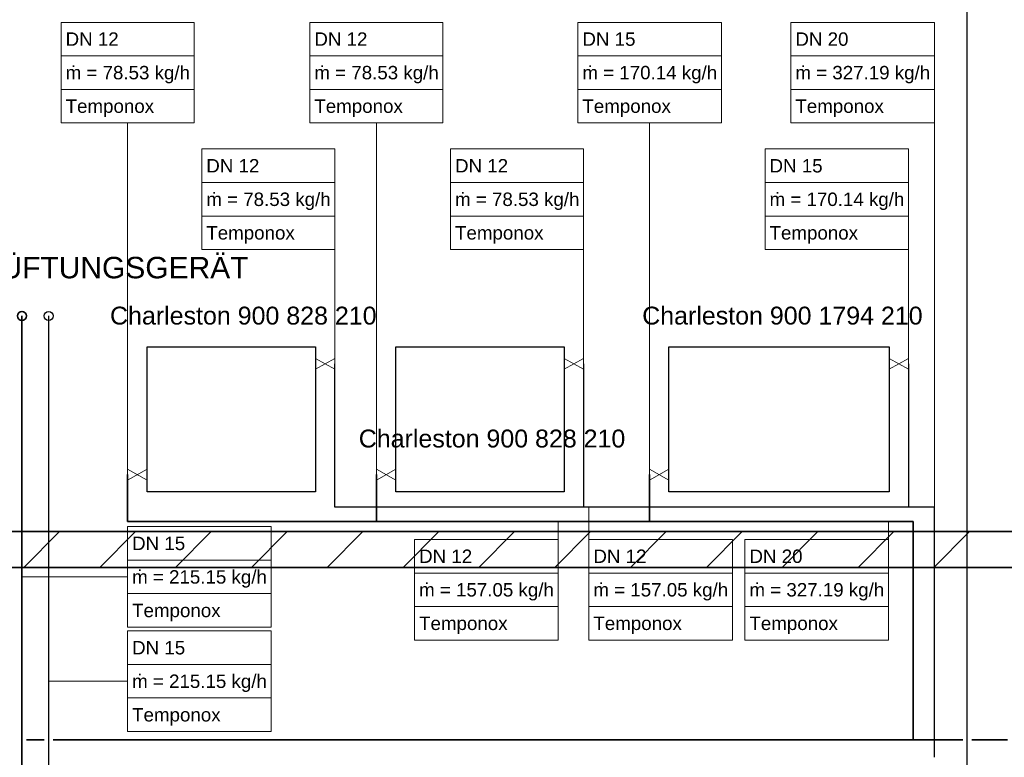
# Model space of a CAD drawing. Extents: x 635 to 1785, y -95 to 499.
# Tile 105 of 110: x 1356 to 1466, y 109 to 192. Entities that reach past the tile are written whole.
import ezdxf
from ezdxf.lldxf.tags import DXFTag

# ---------------------------------------------------------------- set-up
doc = ezdxf.new("R2010")
doc.units = 0
doc.layers.get('0').update_dxf_attribs({"lineweight": 35})
for name, color, linetype, lineweight, true_color in [('A_Wand_allgemein', 7, 'Continuous', 35, 0x585858), ('H_Ruecklauf', 5, 'Continuous', 35, 0x0000ff), ('H_Ruecklauf_Beschriftung', 5, 'Continuous', 18, 0x0000ff), ('H_Vorlauf', 1, 'Continuous', 25, 0xff0000), ('H_Vorlauf_Beschriftung', 1, 'Continuous', 18, 0xff0000), ('Heizkörper', 9, 'Continuous', 25, 0x808080), ('L_Klimageraet', 7, 'Continuous', 35, 0xababab)]:
    doc.layers.add(name, color=color, linetype=linetype, lineweight=lineweight, true_color=true_color)
doc.layers.add('Symbole', color=7, linetype='Continuous', lineweight=13)
doc.styles.get("Standard").update_dxf_attribs({"font": 'arial.ttf'})
tags = doc.linetypes.add('fein_strichliert', pattern=[4, 1, -2, 1]).pattern_tags.tags
tags[8:9] = [DXFTag(74, 4), DXFTag(75, 0), DXFTag(340, '0'), DXFTag(46, 0.0), DXFTag(50, 0.0), DXFTag(44, 0.0), DXFTag(45, 0.0)]
tags[6:7] = [DXFTag(74, 4), DXFTag(75, 0), DXFTag(340, '0'), DXFTag(46, 0.0), DXFTag(50, 0.0), DXFTag(44, 0.0), DXFTag(45, 0.0)]
tags[4:5] = [DXFTag(74, 4), DXFTag(75, 0), DXFTag(340, '0'), DXFTag(46, 0.0), DXFTag(50, 0.0), DXFTag(44, 0.0), DXFTag(45, 0.0)]

# ---------------------------------------------------------------- blocks, each defined once
blk = doc.blocks.new('Wand-A06HSUHCNL', base_point=(1203.92, 130.7))
at = {"color": 0, "linetype": 'ByBlock', "lineweight": -2, "ltscale": 0.35}
for p, q in [((1203.92, 134.7), (1519.37, 134.7)), ((1203.92, 130.7), (1519.37, 130.7))]:
    blk.add_line(p, q, dxfattribs=at)
at = {"color": 0, "lineweight": -2}
for p, q in [((1355.99, 130.7), (1359.99, 134.7)), ((1364.48, 130.7), (1368.48, 134.7)), ((1372.96, 130.7), (1376.96, 134.7)), ((1381.45, 130.7), (1385.45, 134.7)), ((1389.93, 130.7), (1393.93, 134.7)), ((1398.42, 130.7), (1402.42, 134.7)), ((1406.9, 130.7), (1410.9, 134.7)), ((1415.39, 130.7), (1419.39, 134.7)), ((1423.87, 130.7), (1427.87, 134.7)), ((1432.36, 130.7), (1436.36, 134.7)), ((1440.84, 130.7), (1444.84, 134.7)), ((1449.33, 130.7), (1453.33, 134.7)), ((1457.81, 130.7), (1461.81, 134.7))]:
    blk.add_line(p, q, dxfattribs=at)
blk = doc.blocks.new('AutoCAD-Punkt-A06HSUSWNL', base_point=(1426, 141.07))
at = {"color": 0, "lineweight": -2}
blk.add_line((1426, 141.07), (1426, 141.07), dxfattribs=at)
blk = doc.blocks.new('AutoCAD-Punkt-A06HSUSYNL', base_point=(1426, 141.07))
at = {"color": 0, "lineweight": -2}
blk.add_line((1426, 141.07), (1426, 141.07), dxfattribs=at)
blk = doc.blocks.new('AutoCAD-Punkt-A06HSUT0NL', base_point=(1428.17, 141.07))
at = {"color": 0, "lineweight": -2}
blk.add_line((1428.17, 141.07), (1428.17, 141.07), dxfattribs=at)
blk = doc.blocks.new('Polygon-A06HSUT2NL', base_point=(1428.17, 139.15))
at = {"color": 0, "linetype": 'ByBlock', "lineweight": -2, "ltscale": 0.25}
for p, q in [((1428.17, 155.38), (1452.8, 155.38)), ((1428.17, 139.15), (1428.17, 155.38)), ((1452.8, 155.38), (1452.8, 139.15)), ((1452.8, 139.15), (1428.17, 139.15))]:
    blk.add_line(p, q, dxfattribs=at)
blk = doc.blocks.new('AutoCAD-Punkt-A06HSUT4NL', base_point=(1454.97, 153.46))
at = {"color": 0, "lineweight": -2}
blk.add_line((1454.97, 153.46), (1454.97, 153.46), dxfattribs=at)
blk = doc.blocks.new('AutoCAD-Punkt-A06HSUT6NL', base_point=(1454.97, 153.46))
at = {"color": 0, "lineweight": -2}
blk.add_line((1454.97, 153.46), (1454.97, 153.46), dxfattribs=at)
blk = doc.blocks.new('AutoCAD-Punkt-A06HSUT8NL', base_point=(1452.8, 153.46))
at = {"color": 0, "lineweight": -2}
blk.add_line((1452.8, 153.46), (1452.8, 153.46), dxfattribs=at)
blk = doc.blocks.new('AutoCAD-Punkt-A06HSUTANL', base_point=(1395.43, 141.07))
at = {"color": 0, "lineweight": -2}
blk.add_line((1395.43, 141.07), (1395.43, 141.07), dxfattribs=at)
blk = doc.blocks.new('AutoCAD-Punkt-A06HSUTCNL', base_point=(1395.43, 141.07))
at = {"color": 0, "lineweight": -2}
blk.add_line((1395.43, 141.07), (1395.43, 141.07), dxfattribs=at)
blk = doc.blocks.new('AutoCAD-Punkt-A06HSUTENL', base_point=(1397.6, 141.07))
at = {"color": 0, "lineweight": -2}
blk.add_line((1397.6, 141.07), (1397.6, 141.07), dxfattribs=at)
blk = doc.blocks.new('Polygon-A06HSUTGNL', base_point=(1397.6, 139.15))
at = {"color": 0, "linetype": 'ByBlock', "lineweight": -2, "ltscale": 0.25}
for p, q in [((1397.6, 155.38), (1416.45, 155.38)), ((1397.6, 139.15), (1397.6, 155.38)), ((1416.45, 155.38), (1416.45, 139.15)), ((1416.45, 139.15), (1397.6, 139.15))]:
    blk.add_line(p, q, dxfattribs=at)
blk = doc.blocks.new('AutoCAD-Punkt-A06HSUTINL', base_point=(1418.62, 153.46))
at = {"color": 0, "lineweight": -2}
blk.add_line((1418.62, 153.46), (1418.62, 153.46), dxfattribs=at)
blk = doc.blocks.new('AutoCAD-Punkt-A06HSUTKNL', base_point=(1418.62, 153.46))
at = {"color": 0, "lineweight": -2}
blk.add_line((1418.62, 153.46), (1418.62, 153.46), dxfattribs=at)
blk = doc.blocks.new('AutoCAD-Punkt-A06HSUTMNL', base_point=(1416.45, 153.46))
at = {"color": 0, "lineweight": -2}
blk.add_line((1416.45, 153.46), (1416.45, 153.46), dxfattribs=at)
blk = doc.blocks.new('AutoCAD-Punkt-A06HSUTONL', base_point=(1367.6, 141.07))
at = {"color": 0, "lineweight": -2}
blk.add_line((1367.6, 141.07), (1367.6, 141.07), dxfattribs=at)
blk = doc.blocks.new('AutoCAD-Punkt-A06HSUTQNL', base_point=(1367.6, 141.07))
at = {"color": 0, "lineweight": -2}
blk.add_line((1367.6, 141.07), (1367.6, 141.07), dxfattribs=at)
blk = doc.blocks.new('AutoCAD-Punkt-A06HSUTSNL', base_point=(1369.77, 141.07))
at = {"color": 0, "lineweight": -2}
blk.add_line((1369.77, 141.07), (1369.77, 141.07), dxfattribs=at)
blk = doc.blocks.new('Polygon-A06HSUTUNL', base_point=(1369.77, 139.15))
at = {"color": 0, "linetype": 'ByBlock', "lineweight": -2, "ltscale": 0.25}
for p, q in [((1369.77, 155.38), (1388.62, 155.38)), ((1369.77, 139.15), (1369.77, 155.38)), ((1388.62, 155.38), (1388.62, 139.15)), ((1388.62, 139.15), (1369.77, 139.15))]:
    blk.add_line(p, q, dxfattribs=at)
blk = doc.blocks.new('AutoCAD-Punkt-A06HSUTWNL', base_point=(1390.78, 153.46))
at = {"color": 0, "lineweight": -2}
blk.add_line((1390.78, 153.46), (1390.78, 153.46), dxfattribs=at)
blk = doc.blocks.new('AutoCAD-Punkt-A06HSUTYNL', base_point=(1390.78, 153.46))
at = {"color": 0, "lineweight": -2}
blk.add_line((1390.78, 153.46), (1390.78, 153.46), dxfattribs=at)
blk = doc.blocks.new('AutoCAD-Punkt-A06HSUU0NL', base_point=(1388.62, 153.46))
at = {"color": 0, "lineweight": -2}
blk.add_line((1388.62, 153.46), (1388.62, 153.46), dxfattribs=at)
blk = doc.blocks.new('Verbraucher-A06HSUV8NL', base_point=(1355.27, 158.32))
at = {"color": 0, "lineweight": -2}
blk.add_circle((1358.77, 158.82), 0.5, dxfattribs=at)
at = {"layer": 'H_Ruecklauf'}
blk.add_circle((1355.77, 158.82), 0.5, dxfattribs=at)
blk = doc.blocks.new('Bauteilbeschriftung-A06HSVTKNL', base_point=(1438.92, 153.46))
at = {"color": 0, "lineweight": -2}
for p, q in [((1438.92, 177.5), (1454.97, 177.5)), ((1438.92, 166.25), (1438.92, 177.5)), ((1454.97, 177.5), (1454.97, 166.25)), ((1438.92, 173.75), (1454.97, 173.75)), ((1438.92, 170), (1454.97, 170)), ((1454.97, 166.25), (1438.92, 166.25))]:
    blk.add_line(p, q, dxfattribs=at)
at = {"color": 0, "linetype": 'ByBlock', "lineweight": -2, "ltscale": 0.18}
blk.add_line((1454.97, 166.25), (1454.97, 153.46), dxfattribs=at)
at = {"color": 0, "linetype": 'ByBlock', "lineweight": -2, "ltscale": 0.18, "char_height": 1.5, "attachment_point": 1}
for s, insert in [('{\\fArial;DN 15}', (1439.42, 176.37)), ('{\\fArial;ṁ = 170.14 kg/h}', (1439.42, 172.62)), ('{\\fArial;Temponox}', (1439.42, 168.87))]:
    blk.add_mtext(s, dxfattribs=dict(at, insert=insert))
blk = doc.blocks.new('Bauteilbeschriftung-A06HSVTMNL', base_point=(1417.98, 141.07))
at = {"color": 0, "lineweight": -2}
for p, q in [((1417.98, 191.66), (1434.03, 191.66)), ((1417.98, 180.41), (1417.98, 191.66)), ((1434.03, 191.66), (1434.03, 180.41)), ((1417.98, 187.91), (1434.03, 187.91)), ((1417.98, 184.16), (1434.03, 184.16)), ((1434.03, 180.41), (1417.98, 180.41))]:
    blk.add_line(p, q, dxfattribs=at)
at = {"color": 0, "linetype": 'ByBlock', "lineweight": -2, "ltscale": 0.18}
blk.add_line((1426, 180.41), (1426, 141.07), dxfattribs=at)
at = {"color": 0, "linetype": 'ByBlock', "lineweight": -2, "ltscale": 0.18, "char_height": 1.5, "attachment_point": 1}
for s, insert in [('{\\fArial;DN 15}', (1418.48, 190.54)), ('{\\fArial;ṁ = 170.14 kg/h}', (1418.48, 186.79)), ('{\\fArial;Temponox}', (1418.48, 183.04))]:
    blk.add_mtext(s, dxfattribs=dict(at, insert=insert))
blk = doc.blocks.new('Bauteilbeschriftung-A06HSVTONL', base_point=(1441.81, 137.44))
at = {"color": 0, "lineweight": -2}
for p, q in [((1441.81, 191.66), (1457.86, 191.66)), ((1441.81, 180.41), (1441.81, 191.66)), ((1457.86, 191.66), (1457.86, 180.41)), ((1441.81, 187.91), (1457.86, 187.91)), ((1441.81, 184.16), (1457.86, 184.16)), ((1457.86, 180.41), (1441.81, 180.41))]:
    blk.add_line(p, q, dxfattribs=at)
at = {"color": 0, "linetype": 'ByBlock', "lineweight": -2, "ltscale": 0.18}
blk.add_line((1457.86, 180.41), (1457.86, 137.44), dxfattribs=at)
at = {"color": 0, "linetype": 'ByBlock', "lineweight": -2, "ltscale": 0.18, "char_height": 1.5, "attachment_point": 1}
for s, insert in [('{\\fArial;DN 20}', (1442.31, 190.54)), ('{\\fArial;ṁ = 327.19 kg/h}', (1442.31, 186.79)), ('{\\fArial;Temponox}', (1442.31, 183.04))]:
    blk.add_mtext(s, dxfattribs=dict(at, insert=insert))
blk = doc.blocks.new('Bauteilbeschriftung-A06HSVTQNL', base_point=(1403.73, 153.46))
at = {"color": 0, "lineweight": -2}
for p, q in [((1403.73, 177.5), (1418.62, 177.5)), ((1403.73, 166.25), (1403.73, 177.5)), ((1418.62, 177.5), (1418.62, 166.25)), ((1403.73, 173.75), (1418.62, 173.75)), ((1403.73, 170), (1418.62, 170)), ((1418.62, 166.25), (1403.73, 166.25))]:
    blk.add_line(p, q, dxfattribs=at)
at = {"color": 0, "linetype": 'ByBlock', "lineweight": -2, "ltscale": 0.18}
blk.add_line((1418.62, 166.25), (1418.62, 153.46), dxfattribs=at)
at = {"color": 0, "linetype": 'ByBlock', "lineweight": -2, "ltscale": 0.18, "char_height": 1.5, "attachment_point": 1}
for s, insert in [('{\\fArial;DN 12}', (1404.23, 176.37)), ('{\\fArial;ṁ = 78.53 kg/h}', (1404.23, 172.62)), ('{\\fArial;Temponox}', (1404.23, 168.87))]:
    blk.add_mtext(s, dxfattribs=dict(at, insert=insert))
blk = doc.blocks.new('Bauteilbeschriftung-A06HSVTSNL', base_point=(1387.99, 141.67))
at = {"color": 0, "lineweight": -2}
for p, q in [((1387.99, 191.66), (1402.88, 191.66)), ((1387.99, 180.41), (1387.99, 191.66)), ((1402.88, 191.66), (1402.88, 180.41)), ((1387.99, 187.91), (1402.88, 187.91)), ((1387.99, 184.16), (1402.88, 184.16)), ((1402.88, 180.41), (1387.99, 180.41))]:
    blk.add_line(p, q, dxfattribs=at)
at = {"color": 0, "linetype": 'ByBlock', "lineweight": -2, "ltscale": 0.18}
blk.add_line((1395.43, 180.41), (1395.43, 141.67), dxfattribs=at)
at = {"color": 0, "linetype": 'ByBlock', "lineweight": -2, "ltscale": 0.18, "char_height": 1.5, "attachment_point": 1}
for s, insert in [('{\\fArial;DN 12}', (1388.49, 190.54)), ('{\\fArial;ṁ = 78.53 kg/h}', (1388.49, 186.79)), ('{\\fArial;Temponox}', (1388.49, 183.04))]:
    blk.add_mtext(s, dxfattribs=dict(at, insert=insert))
blk = doc.blocks.new('Bauteilbeschriftung-A06HSVTUNL', base_point=(1375.9, 153.46))
at = {"color": 0, "lineweight": -2}
for p, q in [((1375.9, 177.5), (1390.78, 177.5)), ((1375.9, 166.25), (1375.9, 177.5)), ((1390.78, 177.5), (1390.78, 166.25)), ((1375.9, 173.75), (1390.78, 173.75)), ((1375.9, 170), (1390.78, 170)), ((1390.78, 166.25), (1375.9, 166.25))]:
    blk.add_line(p, q, dxfattribs=at)
at = {"color": 0, "linetype": 'ByBlock', "lineweight": -2, "ltscale": 0.18}
blk.add_line((1390.78, 166.25), (1390.78, 153.46), dxfattribs=at)
at = {"color": 0, "linetype": 'ByBlock', "lineweight": -2, "ltscale": 0.18, "char_height": 1.5, "attachment_point": 1}
for s, insert in [('{\\fArial;DN 12}', (1376.4, 176.37)), ('{\\fArial;ṁ = 78.53 kg/h}', (1376.4, 172.62)), ('{\\fArial;Temponox}', (1376.4, 168.87))]:
    blk.add_mtext(s, dxfattribs=dict(at, insert=insert))
blk = doc.blocks.new('Bauteilbeschriftung-A06HSVTWNL', base_point=(1360.16, 141.07))
at = {"color": 0, "lineweight": -2}
for p, q in [((1360.16, 191.66), (1375.04, 191.66)), ((1360.16, 180.41), (1360.16, 191.66)), ((1375.04, 191.66), (1375.04, 180.41)), ((1360.16, 187.91), (1375.04, 187.91)), ((1360.16, 184.16), (1375.04, 184.16)), ((1375.04, 180.41), (1360.16, 180.41))]:
    blk.add_line(p, q, dxfattribs=at)
at = {"color": 0, "linetype": 'ByBlock', "lineweight": -2, "ltscale": 0.18}
blk.add_line((1367.6, 180.41), (1367.6, 141.07), dxfattribs=at)
at = {"color": 0, "linetype": 'ByBlock', "lineweight": -2, "ltscale": 0.18, "char_height": 1.5, "attachment_point": 1}
for s, insert in [('{\\fArial;DN 12}', (1360.66, 190.54)), ('{\\fArial;ṁ = 78.53 kg/h}', (1360.66, 186.79)), ('{\\fArial;Temponox}', (1360.66, 183.04))]:
    blk.add_mtext(s, dxfattribs=dict(at, insert=insert))
blk = doc.blocks.new('Bauteilbeschriftung-A06HSVTYNL', base_point=(1399.71, 122.56))
at = {"color": 0, "linetype": 'ByBlock', "lineweight": -2, "ltscale": 0.18}
blk.add_line((1415.77, 122.56), (1415.77, 135.82), dxfattribs=at)
at = {"color": 0, "lineweight": -2}
for p, q in [((1399.71, 133.81), (1415.77, 133.81)), ((1399.71, 122.56), (1399.71, 133.81)), ((1415.77, 133.81), (1415.77, 122.56)), ((1399.71, 130.06), (1415.77, 130.06)), ((1399.71, 126.31), (1415.77, 126.31)), ((1415.77, 122.56), (1399.71, 122.56))]:
    blk.add_line(p, q, dxfattribs=at)
at = {"color": 0, "linetype": 'ByBlock', "lineweight": -2, "ltscale": 0.18, "char_height": 1.5, "attachment_point": 1}
for s, insert in [('{\\fArial;DN 12}', (1400.21, 132.69)), ('{\\fArial;ṁ = 157.05 kg/h}', (1400.21, 128.94)), ('{\\fArial;Temponox}', (1400.21, 125.19))]:
    blk.add_mtext(s, dxfattribs=dict(at, insert=insert))
blk = doc.blocks.new('Bauteilbeschriftung-A06HSVU0NL', base_point=(1436.67, 122.56))
at = {"color": 0, "linetype": 'ByBlock', "lineweight": -2, "ltscale": 0.18}
blk.add_line((1452.72, 122.56), (1452.72, 135.82), dxfattribs=at)
at = {"color": 0, "lineweight": -2}
for p, q in [((1436.67, 133.81), (1452.72, 133.81)), ((1436.67, 122.56), (1436.67, 133.81)), ((1452.72, 133.81), (1452.72, 122.56)), ((1436.67, 130.06), (1452.72, 130.06)), ((1436.67, 126.31), (1452.72, 126.31)), ((1452.72, 122.56), (1436.67, 122.56))]:
    blk.add_line(p, q, dxfattribs=at)
at = {"color": 0, "linetype": 'ByBlock', "lineweight": -2, "ltscale": 0.18, "char_height": 1.5, "attachment_point": 1}
for s, insert in [('{\\fArial;DN 20}', (1437.17, 132.69)), ('{\\fArial;ṁ = 327.19 kg/h}', (1437.17, 128.94)), ('{\\fArial;Temponox}', (1437.17, 125.19))]:
    blk.add_mtext(s, dxfattribs=dict(at, insert=insert))
blk = doc.blocks.new('Bauteilbeschriftung-A06HSVU2NL', base_point=(1419.21, 122.56))
at = {"color": 0, "linetype": 'ByBlock', "lineweight": -2, "ltscale": 0.18}
blk.add_line((1419.21, 122.56), (1419.21, 137.44), dxfattribs=at)
at = {"color": 0, "lineweight": -2}
for p, q in [((1419.21, 133.81), (1435.26, 133.81)), ((1419.21, 122.56), (1419.21, 133.81)), ((1435.26, 133.81), (1435.26, 122.56)), ((1419.21, 130.06), (1435.26, 130.06)), ((1419.21, 126.31), (1435.26, 126.31)), ((1435.26, 122.56), (1419.21, 122.56))]:
    blk.add_line(p, q, dxfattribs=at)
at = {"color": 0, "linetype": 'ByBlock', "lineweight": -2, "ltscale": 0.18, "char_height": 1.5, "attachment_point": 1}
for s, insert in [('{\\fArial;DN 12}', (1419.71, 132.69)), ('{\\fArial;ṁ = 157.05 kg/h}', (1419.71, 128.94)), ('{\\fArial;Temponox}', (1419.71, 125.19))]:
    blk.add_mtext(s, dxfattribs=dict(at, insert=insert))
blk = doc.blocks.new('Bauteilbeschriftung-A06HSVUSNL', base_point=(1355.77, 124.01))
at = {"color": 0, "lineweight": -2}
for p, q in [((1367.6, 135.26), (1383.65, 135.26)), ((1367.6, 124.01), (1367.6, 135.26)), ((1383.65, 135.26), (1383.65, 124.01)), ((1367.6, 131.51), (1383.65, 131.51)), ((1367.6, 127.76), (1383.65, 127.76)), ((1383.65, 124.01), (1367.6, 124.01))]:
    blk.add_line(p, q, dxfattribs=at)
at = {"color": 0, "linetype": 'ByBlock', "lineweight": -2, "ltscale": 0.18}
blk.add_line((1367.6, 129.63), (1355.77, 129.63), dxfattribs=at)
at = {"color": 0, "linetype": 'ByBlock', "lineweight": -2, "ltscale": 0.18, "char_height": 1.5, "attachment_point": 1}
for s, insert in [('{\\fArial;DN 15}', (1368.1, 134.13)), ('{\\fArial;ṁ = 215.15 kg/h}', (1368.1, 130.38)), ('{\\fArial;Temponox}', (1368.1, 126.63))]:
    blk.add_mtext(s, dxfattribs=dict(at, insert=insert))
blk = doc.blocks.new('Bauteilbeschriftung-A06HSVUUNL', base_point=(1358.77, 112.34))
at = {"color": 0, "lineweight": -2}
for p, q in [((1367.6, 123.59), (1383.65, 123.59)), ((1367.6, 112.34), (1367.6, 123.59)), ((1383.65, 123.59), (1383.65, 112.34)), ((1367.6, 119.84), (1383.65, 119.84)), ((1367.6, 116.09), (1383.65, 116.09)), ((1383.65, 112.34), (1367.6, 112.34))]:
    blk.add_line(p, q, dxfattribs=at)
at = {"color": 0, "linetype": 'ByBlock', "lineweight": -2, "ltscale": 0.18}
blk.add_line((1367.6, 117.96), (1358.77, 117.96), dxfattribs=at)
at = {"color": 0, "linetype": 'ByBlock', "lineweight": -2, "ltscale": 0.18, "char_height": 1.5, "attachment_point": 1}
for s, insert in [('{\\fArial;DN 15}', (1368.1, 122.46)), ('{\\fArial;ṁ = 215.15 kg/h}', (1368.1, 118.71)), ('{\\fArial;Temponox}', (1368.1, 114.96))]:
    blk.add_mtext(s, dxfattribs=dict(at, insert=insert))
blk = doc.blocks.new('Teilstrecke-A06HSVXGNL', base_point=(1442.84, 66.39))
at = {"color": 0, "linetype": 'ByBlock', "lineweight": -2, "ltscale": 0.25}
blk.add_line((1461.54, 73.7), (1461.54, 302.57), dxfattribs=at)
blk = doc.blocks.new('Teilstrecke-A06HSW0CNL', base_point=(1461.89, 111.26))
at = {"color": 0, "linetype": 'ByBlock', "lineweight": -2, "ltscale": 0.35}
blk.add_line((1466.04, 111.41), (1462.04, 111.41), dxfattribs=at)
blk = doc.blocks.new('Teilstrecke-A06HSW0GNL', base_point=(1359.12, 111.26))
at = {"color": 0, "linetype": 'ByBlock', "lineweight": -2, "ltscale": 0.35}
blk.add_line((1461.04, 111.41), (1359.27, 111.41), dxfattribs=at)
blk = doc.blocks.new('Teilstrecke-A06HSW0INL', base_point=(1356.12, 111.26))
at = {"color": 0, "linetype": 'ByBlock', "lineweight": -2, "ltscale": 0.35}
blk.add_line((1358.27, 111.41), (1356.27, 111.41), dxfattribs=at)

msp = doc.modelspace()

# ---------------------------------------------------------------- linework, layer by layer
at = {"layer": 'H_Ruecklauf', "linetype": 'fein_strichliert', "ltscale": 0.35}
for p, q in [((1355.77, 100.45), (1355.77, 158.82)), ((1367.6, 141.07), (1367.6, 135.82)), ((1395.43, 141.07), (1395.43, 135.82)), ((1426, 141.07), (1426, 135.82)), ((1367.6, 135.82), (1455.49, 135.82)), ((1455.49, 111.41), (1455.49, 135.82))]:
    msp.add_line(p, q, dxfattribs=at)
at = {"layer": 'H_Vorlauf', "ltscale": 0.25}
for p, q in [((1358.77, 97.45), (1358.77, 158.82)), ((1390.78, 137.44), (1390.78, 153.46)), ((1418.62, 153.46), (1418.62, 137.44)), ((1454.97, 153.46), (1454.97, 137.44)), ((1457.86, 137.44), (1390.78, 137.44)), ((1457.86, 109.46), (1457.86, 137.44))]:
    msp.add_line(p, q, dxfattribs=at)
at = {"layer": 'Symbole', "color": 7, "linetype": 'Continuous', "ltscale": 0.00793}
for p, q in [((1390.78, 152.86), (1388.62, 154.05)), ((1388.62, 154.05), (1388.62, 154.05)), ((1388.62, 154.05), (1390.78, 152.86)), ((1388.62, 152.86), (1390.78, 154.05)), ((1390.78, 154.05), (1388.62, 152.86)), ((1388.62, 154.05), (1388.62, 152.86)), ((1388.62, 152.86), (1388.62, 154.05)), ((1388.62, 154.05), (1388.62, 154.05)), ((1390.78, 154.05), (1390.78, 152.86)), ((1390.78, 152.86), (1390.78, 154.05)), ((1390.78, 154.05), (1390.78, 154.05)), ((1390.78, 154.05), (1390.78, 154.05)), ((1418.62, 152.86), (1416.45, 154.05)), ((1416.45, 154.05), (1416.45, 154.05)), ((1416.45, 154.05), (1418.62, 152.86)), ((1416.45, 152.86), (1418.62, 154.05)), ((1418.62, 154.05), (1416.45, 152.86)), ((1416.45, 154.05), (1416.45, 152.86)), ((1416.45, 152.86), (1416.45, 154.05)), ((1416.45, 154.05), (1416.45, 154.05)), ((1418.62, 154.05), (1418.62, 152.86)), ((1418.62, 152.86), (1418.62, 154.05)), ((1418.62, 154.05), (1418.62, 154.05)), ((1418.62, 154.05), (1418.62, 154.05)), ((1454.97, 152.86), (1452.8, 154.05)), ((1452.8, 154.05), (1452.8, 154.05)), ((1452.8, 154.05), (1454.97, 152.86)), ((1452.8, 152.86), (1454.97, 154.05)), ((1454.97, 154.05), (1452.8, 152.86)), ((1452.8, 154.05), (1452.8, 152.86)), ((1452.8, 152.86), (1452.8, 154.05)), ((1452.8, 154.05), (1452.8, 154.05)), ((1454.97, 154.05), (1454.97, 152.86)), ((1454.97, 152.86), (1454.97, 154.05)), ((1454.97, 154.05), (1454.97, 154.05)), ((1454.97, 154.05), (1454.97, 154.05)), ((1388.62, 152.86), (1388.62, 152.86)), ((1388.62, 152.86), (1388.62, 152.86)), ((1390.78, 152.86), (1390.78, 152.86)), ((1390.78, 152.86), (1390.78, 152.86)), ((1416.45, 152.86), (1416.45, 152.86)), ((1416.45, 152.86), (1416.45, 152.86)), ((1418.62, 152.86), (1418.62, 152.86)), ((1418.62, 152.86), (1418.62, 152.86)), ((1452.8, 152.86), (1452.8, 152.86)), ((1452.8, 152.86), (1452.8, 152.86)), ((1454.97, 152.86), (1454.97, 152.86)), ((1454.97, 152.86), (1454.97, 152.86)), ((1367.6, 140.47), (1367.6, 141.67)), ((1367.6, 141.67), (1367.6, 141.67)), ((1367.6, 141.67), (1367.6, 140.47)), ((1367.6, 141.67), (1369.77, 140.47)), ((1369.77, 140.47), (1367.6, 141.67)), ((1367.6, 141.67), (1367.6, 141.67)), ((1369.77, 141.67), (1367.6, 140.47)), ((1367.6, 140.47), (1369.77, 141.67)), ((1369.77, 140.47), (1369.77, 141.67)), ((1369.77, 141.67), (1369.77, 141.67)), ((1369.77, 141.67), (1369.77, 140.47)), ((1369.77, 141.67), (1369.77, 141.67)), ((1395.43, 140.47), (1395.43, 141.67)), ((1395.43, 141.67), (1395.43, 141.67)), ((1395.43, 141.67), (1395.43, 140.47)), ((1395.43, 141.67), (1397.6, 140.47)), ((1397.6, 140.47), (1395.43, 141.67)), ((1395.43, 141.67), (1395.43, 141.67)), ((1397.6, 141.67), (1395.43, 140.47)), ((1395.43, 140.47), (1397.6, 141.67)), ((1397.6, 140.47), (1397.6, 141.67)), ((1397.6, 141.67), (1397.6, 141.67)), ((1397.6, 141.67), (1397.6, 140.47)), ((1397.6, 141.67), (1397.6, 141.67)), ((1426, 140.47), (1426, 141.67)), ((1426, 141.67), (1426, 141.67)), ((1426, 141.67), (1426, 140.47)), ((1426, 141.67), (1428.17, 140.47)), ((1428.17, 140.47), (1426, 141.67)), ((1426, 141.67), (1426, 141.67)), ((1428.17, 141.67), (1426, 140.47)), ((1426, 140.47), (1428.17, 141.67)), ((1428.17, 140.47), (1428.17, 141.67)), ((1428.17, 141.67), (1428.17, 141.67)), ((1428.17, 141.67), (1428.17, 140.47)), ((1428.17, 141.67), (1428.17, 141.67)), ((1367.6, 140.47), (1367.6, 140.47)), ((1367.6, 140.47), (1367.6, 140.47)), ((1369.77, 140.47), (1369.77, 140.47)), ((1369.77, 140.47), (1369.77, 140.47)), ((1395.43, 140.47), (1395.43, 140.47)), ((1395.43, 140.47), (1395.43, 140.47)), ((1397.6, 140.47), (1397.6, 140.47)), ((1397.6, 140.47), (1397.6, 140.47)), ((1426, 140.47), (1426, 140.47)), ((1426, 140.47), (1426, 140.47)), ((1428.17, 140.47), (1428.17, 140.47)), ((1428.17, 140.47), (1428.17, 140.47))]:
    msp.add_line(p, q, dxfattribs=at)

# ---------------------------------------------------------------- block references
at = {"layer": 'A_Wand_allgemein', "ltscale": 0.35}
msp.add_blockref('Wand-A06HSUHCNL', (1203.92, 130.7), dxfattribs=at)
at = {"layer": 'H_Ruecklauf', "linetype": 'fein_strichliert', "ltscale": 0.35}
for name, p in [('Teilstrecke-A06HSW0INL', (1356.12, 111.26)), ('Teilstrecke-A06HSW0GNL', (1359.12, 111.26)), ('Teilstrecke-A06HSW0CNL', (1461.89, 111.26))]:
    msp.add_blockref(name, p, dxfattribs=at)
at = {"layer": 'H_Ruecklauf_Beschriftung', "ltscale": 0.18}
for name, p in [('Bauteilbeschriftung-A06HSVTWNL', (1360.16, 141.07)), ('Bauteilbeschriftung-A06HSVTSNL', (1387.99, 141.67)), ('Bauteilbeschriftung-A06HSVTMNL', (1417.98, 141.07)), ('Bauteilbeschriftung-A06HSVTYNL', (1399.71, 122.56)), ('Bauteilbeschriftung-A06HSVU0NL', (1436.67, 122.56)), ('Bauteilbeschriftung-A06HSVUSNL', (1355.77, 124.01))]:
    msp.add_blockref(name, p, dxfattribs=at)
at = {"layer": 'H_Vorlauf', "ltscale": 0.25}
for name, p in [('Teilstrecke-A06HSVXGNL', (1442.84, 66.39)), ('Verbraucher-A06HSUV8NL', (1355.27, 158.32))]:
    msp.add_blockref(name, p, dxfattribs=at)
at = {"layer": 'H_Vorlauf_Beschriftung', "ltscale": 0.18}
for name, p in [('Bauteilbeschriftung-A06HSVTONL', (1441.81, 137.44)), ('Bauteilbeschriftung-A06HSVTUNL', (1375.9, 153.46)), ('Bauteilbeschriftung-A06HSVTQNL', (1403.73, 153.46)), ('Bauteilbeschriftung-A06HSVTKNL', (1438.92, 153.46)), ('Bauteilbeschriftung-A06HSVU2NL', (1419.21, 122.56)), ('Bauteilbeschriftung-A06HSVUUNL', (1358.77, 112.34))]:
    msp.add_blockref(name, p, dxfattribs=at)
at = {"layer": 'Heizkörper', "ltscale": 0.25}
for name, p in [('Polygon-A06HSUTUNL', (1369.77, 139.15)), ('Polygon-A06HSUTGNL', (1397.6, 139.15)), ('Polygon-A06HSUT2NL', (1428.17, 139.15))]:
    msp.add_blockref(name, p, dxfattribs=at)
at = {"layer": 'Symbole', "color": 7, "linetype": 'Continuous', "ltscale": 0.0195}
for name, p in [('AutoCAD-Punkt-A06HSUU0NL', (1388.62, 153.46)), ('AutoCAD-Punkt-A06HSUTYNL', (1390.78, 153.46)), ('AutoCAD-Punkt-A06HSUTMNL', (1416.45, 153.46)), ('AutoCAD-Punkt-A06HSUTKNL', (1418.62, 153.46)), ('AutoCAD-Punkt-A06HSUT8NL', (1452.8, 153.46)), ('AutoCAD-Punkt-A06HSUT6NL', (1454.97, 153.46)), ('AutoCAD-Punkt-A06HSUTQNL', (1367.6, 141.07)), ('AutoCAD-Punkt-A06HSUTSNL', (1369.77, 141.07)), ('AutoCAD-Punkt-A06HSUTCNL', (1395.43, 141.07)), ('AutoCAD-Punkt-A06HSUTENL', (1397.6, 141.07)), ('AutoCAD-Punkt-A06HSUSYNL', (1426, 141.07)), ('AutoCAD-Punkt-A06HSUT0NL', (1428.17, 141.07))]:
    msp.add_blockref(name, p, dxfattribs=at)
at = {"layer": 'Symbole', "color": 7, "linetype": 'Continuous', "ltscale": 0.0325}
for name, p in [('AutoCAD-Punkt-A06HSUTWNL', (1390.78, 153.46)), ('AutoCAD-Punkt-A06HSUTINL', (1418.62, 153.46)), ('AutoCAD-Punkt-A06HSUT4NL', (1454.97, 153.46)), ('AutoCAD-Punkt-A06HSUTONL', (1367.6, 141.07)), ('AutoCAD-Punkt-A06HSUTANL', (1395.43, 141.07)), ('AutoCAD-Punkt-A06HSUSWNL', (1426, 141.07))]:
    msp.add_blockref(name, p, dxfattribs=at)

# ---------------------------------------------------------------- texts
at = {"layer": 'L_Klimageraet', "color": 7, "ltscale": 0.35, "attachment_point": 1}
for s, insert, char_height in [('{\\fArial;LÜFTUNGSGERÄT}', (1351.51, 165.43), 2.4), ('{\\fArial;Charleston 900 828 210}', (1365.63, 159.86), 2), ('{\\fArial;Charleston 900 1794 210}', (1425.17, 159.86), 2), ('{\\fArial;Charleston 900 828 210}', (1393.46, 146.11), 2)]:
    msp.add_mtext(s, dxfattribs=dict(at, insert=insert, char_height=char_height))

doc.saveas('drawing.dxf')
